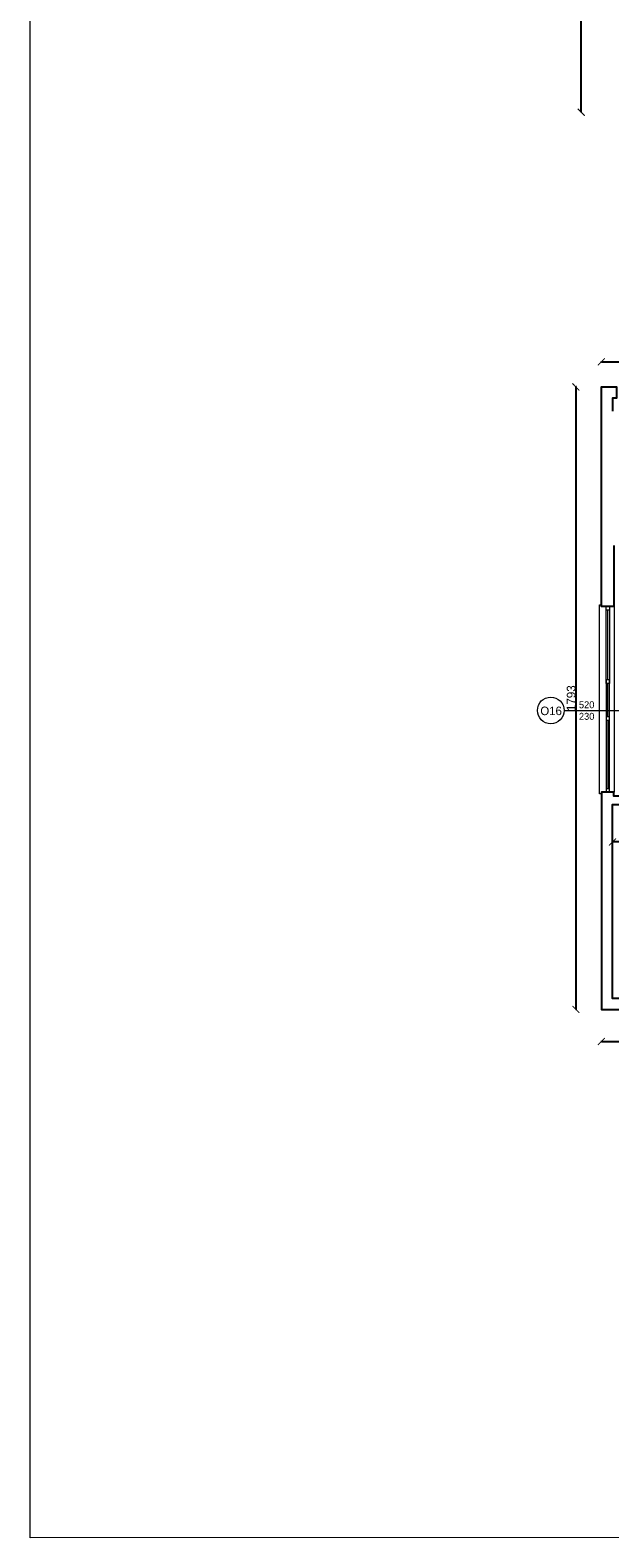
# Model space of a CAD drawing. Header units: centimetres. Extents: x -17621 to 77377, y -18613 to 66.
# Tile 135 of 173: x 41959 to 43630, y -18480 to -14136. Entities that reach past the tile are written whole.
import ezdxf

# ---------------------------------------------------------------- set-up
doc = ezdxf.new("R2010")
doc.units = ezdxf.units.CM
doc.layers.add('0-wymiarowanie rys.CAD', color=5, linetype='Continuous', lineweight=0, true_color=0x0000ff)
for name, color, linetype, lineweight in [('a_drzwi i okna', 2, 'Continuous', 0), ('a_inwentaryzacja', 141, 'Continuous', 0), ('a_wymiarowanie', 211, 'Continuous', 0)]:
    doc.layers.add(name, color=color, linetype=linetype, lineweight=lineweight)
doc.layers.add('PDF3_WIDOKOWA', color=7, linetype='Continuous')
doc.layers.add('PDF4_A310 STOLARKA ZEWNĘTRZNA', color=7, linetype='Continuous')
doc.styles.add('PDF Century Gothic', font='GOTHIC.TTF')
doc.dimstyles.new('ISO-25', dxfattribs={"dimtxt": 25, "dimasz": 20, "dimexe": 0.6, "dimexo": 0.375, "dimtad": 1, "dimdec": 0, "dimtxsty": 'PDF Century Gothic', "dimblk": 'ARCHTICK', "dimcen": 2.5, "dimadec": 1, "dimazin": 0, "dimtfac": 1, "dimtdec": 0, "dimtmove": 0, "dimatfit": 3, "dimldrblk": 'ARCHTICK', "dimfxl": 2, "dimfxlon": 1, "dimarcsym": 0})

# ---------------------------------------------------------------- blocks, each defined once
blk = doc.blocks.new('_ArchTick')
at = {"color": 0, "linetype": 'ByBlock', "const_width": 0.15}
blk.add_lwpolyline([(-0.5, -0.5), (0.5, 0.5)], dxfattribs=at)
blk = doc.blocks.new('*D794')
at = {"layer": 'a_wymiarowanie', "color": 0, "lineweight": -2, "transparency": 16777216}
for p, q in [((43637.8, -16474.8), (43637.8, -16474.2)), ((43931.1, -16474.8), (43637.8, -16474.8)), ((43931.1, -16476.8), (43931.1, -16474.2))]:
    blk.add_line(p, q, dxfattribs=at)
at = {"layer": 'Defpoints', "color": 0, "transparency": 16777216}
for p in [(43637.8, -16474.8), (43637.8, -16474.8), (43931.1, -16516.2)]:
    blk.add_point(p, dxfattribs=at)
at = {"layer": 'a_wymiarowanie', "color": 0, "lineweight": -2, "transparency": 16777216, "xscale": 20, "yscale": 20, "zscale": 20, "rotation": 180}
blk.add_blockref('_ArchTick', (43637.8, -16474.8), dxfattribs=at)
at = {"layer": 'a_wymiarowanie', "color": 0, "lineweight": -2, "transparency": 16777216, "xscale": 20, "yscale": 20, "zscale": 20}
blk.add_blockref('_ArchTick', (43931.1, -16474.8), dxfattribs=at)
at = {"layer": 'a_wymiarowanie', "color": 0, "lineweight": 0, "transparency": 16777216, "insert": (43784.5, -16461.1), "char_height": 25, "attachment_point": 5, "style": 'PDF Century Gothic'}
blk.add_mtext('293', dxfattribs=at)
blk = doc.blocks.new('*D1105')
at = {"layer": '0-wymiarowanie rys.CAD', "color": 0, "linetype": 'Continuous', "lineweight": -2, "transparency": 16777216}
for p, q in [((43534.4, -15164), (43531.8, -15164)), ((43532.4, -15164), (43532.4, -16957.3)), ((43534.4, -16957.3), (43531.8, -16957.3))]:
    blk.add_line(p, q, dxfattribs=at)
at = {"layer": 'Defpoints', "color": 0, "linetype": 'Continuous', "transparency": 16777216}
for p in [(43605.7, -15164), (43532.4, -16957.3), (43605.7, -16957.3)]:
    blk.add_point(p, dxfattribs=at)
at = {"layer": '0-wymiarowanie rys.CAD', "color": 0, "linetype": 'Continuous', "lineweight": -2, "transparency": 16777216, "xscale": 20, "yscale": 20, "zscale": 20}
for p, rotation in [((43532.4, -15164), 90), ((43532.4, -16957.3), 270)]:
    blk.add_blockref('_ArchTick', p, dxfattribs=dict(at, rotation=rotation))
at = {"layer": '0-wymiarowanie rys.CAD', "color": 0, "linetype": 'Continuous', "transparency": 16777216, "insert": (43518.7, -16060.7), "char_height": 25, "attachment_point": 5, "rotation": 90, "style": 'PDF Century Gothic'}
blk.add_mtext('1793', dxfattribs=at)
blk = doc.blocks.new('*D1106')
at = {"layer": '0-wymiarowanie rys.CAD', "color": 0, "linetype": 'Continuous', "lineweight": -2, "transparency": 16777216}
for p, q in [((43605.7, -17047.7), (43605.7, -17050.3)), ((43605.7, -17049.7), (46367.5, -17049.7)), ((46367.5, -17047.7), (46367.5, -17050.3))]:
    blk.add_line(p, q, dxfattribs=at)
at = {"layer": 'Defpoints', "color": 0, "linetype": 'Continuous', "transparency": 16777216}
for p in [(43605.7, -16957.3), (46367.5, -16957.3), (46367.5, -17049.7)]:
    blk.add_point(p, dxfattribs=at)
at = {"layer": '0-wymiarowanie rys.CAD', "color": 0, "linetype": 'Continuous', "lineweight": -2, "transparency": 16777216, "xscale": 20, "yscale": 20, "zscale": 20, "rotation": 180}
blk.add_blockref('_ArchTick', (43605.7, -17049.7), dxfattribs=at)
at = {"layer": '0-wymiarowanie rys.CAD', "color": 0, "linetype": 'Continuous', "lineweight": -2, "transparency": 16777216, "xscale": 20, "yscale": 20, "zscale": 20}
blk.add_blockref('_ArchTick', (46367.5, -17049.7), dxfattribs=at)
at = {"layer": '0-wymiarowanie rys.CAD', "color": 0, "linetype": 'Continuous', "transparency": 16777216, "insert": (44986.6, -17036), "char_height": 25, "attachment_point": 5, "style": 'PDF Century Gothic'}
blk.add_mtext('2762', dxfattribs=at)
blk = doc.blocks.new('*D1107')
at = {"layer": '0-wymiarowanie rys.CAD', "color": 0, "linetype": 'Continuous', "lineweight": -2, "transparency": 16777216}
for p, q in [((43605.7, -15093.3), (43605.7, -15090.7)), ((43605.7, -15091.3), (46353.1, -15091.3)), ((46353.1, -15093.3), (46353.1, -15090.7))]:
    blk.add_line(p, q, dxfattribs=at)
at = {"layer": 'Defpoints', "color": 0, "linetype": 'Continuous', "transparency": 16777216}
for p in [(46353.1, -15091.3), (43605.7, -15164), (46353.1, -15164)]:
    blk.add_point(p, dxfattribs=at)
at = {"layer": '0-wymiarowanie rys.CAD', "color": 0, "linetype": 'Continuous', "lineweight": -2, "transparency": 16777216, "xscale": 20, "yscale": 20, "zscale": 20, "rotation": 180}
blk.add_blockref('_ArchTick', (43605.7, -15091.3), dxfattribs=at)
at = {"layer": '0-wymiarowanie rys.CAD', "color": 0, "linetype": 'Continuous', "lineweight": -2, "transparency": 16777216, "xscale": 20, "yscale": 20, "zscale": 20}
blk.add_blockref('_ArchTick', (46353.1, -15091.3), dxfattribs=at)
at = {"layer": '0-wymiarowanie rys.CAD', "color": 0, "linetype": 'Continuous', "transparency": 16777216, "insert": (44979.4, -15077.6), "char_height": 25, "attachment_point": 5, "style": 'PDF Century Gothic'}
blk.add_mtext('2747', dxfattribs=at)
blk = doc.blocks.new('*D1162')
at = {"layer": '0-wymiarowanie rys.CAD', "color": 0, "linetype": 'Continuous', "lineweight": -2, "transparency": 16777216}
for p, q in [((43549.7, -13764.5), (43547.1, -13764.5)), ((43547.7, -14372.4), (43547.7, -13764.5)), ((43549.7, -14372.4), (43547.1, -14372.4))]:
    blk.add_line(p, q, dxfattribs=at)
at = {"layer": 'Defpoints', "color": 0, "linetype": 'Continuous', "transparency": 16777216}
for p in [(43547.7, -13764.5), (44283, -13764.5), (44283, -14372.4)]:
    blk.add_point(p, dxfattribs=at)
at = {"layer": '0-wymiarowanie rys.CAD', "color": 0, "linetype": 'Continuous', "lineweight": -2, "transparency": 16777216, "xscale": 20, "yscale": 20, "zscale": 20}
for p, rotation in [((43547.7, -13764.5), 90), ((43547.7, -14372.4), 270)]:
    blk.add_blockref('_ArchTick', p, dxfattribs=dict(at, rotation=rotation))
at = {"layer": '0-wymiarowanie rys.CAD', "color": 0, "linetype": 'Continuous', "transparency": 16777216, "insert": (43534, -14068.5), "char_height": 25, "attachment_point": 5, "rotation": 90, "style": 'PDF Century Gothic'}
blk.add_mtext('608', dxfattribs=at)

msp = doc.modelspace()

# ---------------------------------------------------------------- linework, layer by layer
at = {"layer": 'a_drzwi i okna'}
msp.add_line((43498.3, -16096.5), (43698.4, -16096), dxfattribs=at)
msp.add_circle((43459.8, -16095.9), 38.4, dxfattribs=at)
at = {"layer": 'a_inwentaryzacja', "lineweight": 25}
for points in [[(43642.1, -15621.1), (43642.1, -15765.2), (43642.1, -15780.4), (43642.1, -15796.5), (43605.7, -15796.5), (43605.7, -15164), (43648.9, -15164), (43648.9, -15196.2), (43637.8, -15196.2), (43637.8, -15234.1)], [(44224.6, -16343.4), (43642.1, -16343.4), (43642.1, -16335), (43642.1, -16332.4), (43642.1, -16331.6), (43605.7, -16331.6), (43605.7, -16957.3), (43661.6, -16957.3), (43661.6, -16925.9), (43637.8, -16925.9), (43637.8, -16367.2), (44206.6, -16367.2)]]:
    msp.add_lwpolyline(points, dxfattribs=at)
at = {"layer": 'PDF3_WIDOKOWA', "color": 7, "lineweight": 5, "true_color": 0xffffff}
msp.add_lwpolyline([(41959.3, -18480), (41959.3, -5555.6), (57648.1, -5550.6), (57648.1, -18475)], close=True, dxfattribs=at)
at = {"layer": 'PDF4_A310 STOLARKA ZEWNĘTRZNA', "lineweight": 5}
for points in [[(43642.9, -16331.6), (43605.7, -16331.6), (43605.7, -16336.7), (43600.6, -16336.7), (43600.6, -15796.5), (43600.6, -15791.4), (43605.7, -15791.4), (43605.7, -15796.5), (43642.9, -15796.5)], [(43619.2, -16018.3), (43619.2, -16008.2), (43619.2, -15806.7), (43619.2, -15796.5), (43629.4, -15796.5), (43629.4, -15806.7), (43629.4, -16008.2), (43629.4, -16018.3)], [(43619.2, -16114.8), (43619.2, -16124.2), (43619.2, -16321.4), (43619.2, -16331.6), (43629.4, -16331.6), (43629.4, -16321.4), (43629.4, -16124.2), (43629.4, -16114.8)]]:
    msp.add_lwpolyline(points, close=True, dxfattribs=at)
for points in [[(43629.4, -15806.7), (43619.2, -15806.7)], [(43624.3, -16008.2), (43624.3, -15806.7)], [(43619.2, -16124.2), (43629.4, -16124.2), (43629.4, -16114.8), (43629.4, -16018.3), (43629.4, -16008.2), (43619.2, -16008.2)], [(43629.4, -16008.2), (43619.2, -16008.2), (43619.2, -16018.3), (43619.2, -16114.8), (43619.2, -16124.2), (43629.4, -16124.2)], [(43629.4, -16018.3), (43619.2, -16018.3)], [(43624.3, -16114.8), (43624.3, -16018.3)], [(43629.4, -16114.8), (43619.2, -16114.8)], [(43624.3, -16124.2), (43624.3, -16321.4)], [(43629.4, -16321.4), (43619.2, -16321.4)]]:
    msp.add_lwpolyline(points, dxfattribs=at)

# ---------------------------------------------------------------- texts
at = {"layer": 'a_drzwi i okna', "style": 'PDF Century Gothic'}
for s, width, gutter_width, heights, insert, char_height, attachment_point in [('520\\P230', 179.816, 12.5, [162.8], (43585.6, -16069.6), 20, 3), ('O16', 220.698, 15.3, [199.8], (43491.9, -16109.8), 24.55, 9)]:
    msp.add_mtext_dynamic_manual_height_columns(s, width=width, gutter_width=gutter_width, heights=heights, dxfattribs=dict(at, insert=insert, char_height=char_height, attachment_point=attachment_point))

# ---------------------------------------------------------------- dimensions: what is measured, and where the dimension line sits
at = {"layer": '0-wymiarowanie rys.CAD', "linetype": 'Continuous'}
for base, p1, p2, picture, middle in [((43547.7, -13764.5), (44283, -14372.4), (44283, -13764.5), '*D1162', (43534, -14068.5)), ((43532.4, -16957.3), (43605.7, -15164), (43605.7, -16957.3), '*D1105', (43518.7, -16060.7))]:
    dim = msp.add_linear_dim(base=base, p1=p1, p2=p2, angle=90, dimstyle='ISO-25', dxfattribs=at)
    dim.commit()
    dim.dimension.update_dxf_attribs({"geometry": picture, "text_midpoint": middle})
for base, p1, p2, picture, middle in [((46353.1, -15091.3), (43605.7, -15164), (46353.1, -15164), '*D1107', (44979.4, -15077.6)), ((46367.5, -17049.7), (43605.7, -16957.3), (46367.5, -16957.3), '*D1106', (44986.6, -17036))]:
    dim = msp.add_linear_dim(base=base, p1=p1, p2=p2, dimstyle='ISO-25', dxfattribs=at)
    dim.commit()
    dim.dimension.update_dxf_attribs({"geometry": picture, "text_midpoint": middle})
at = {"layer": 'a_wymiarowanie', "lineweight": 0}
dim = msp.add_linear_dim(base=(43637.8, -16474.8), p1=(43931.1, -16516.2), p2=(43637.8, -16474.8), dimstyle='ISO-25', override={"dimtmove": 1}, dxfattribs=at)
dim.commit()
dim.dimension.update_dxf_attribs({"geometry": '*D794', "text_midpoint": (43784.5, -16461.1)})

doc.saveas('drawing.dxf')
